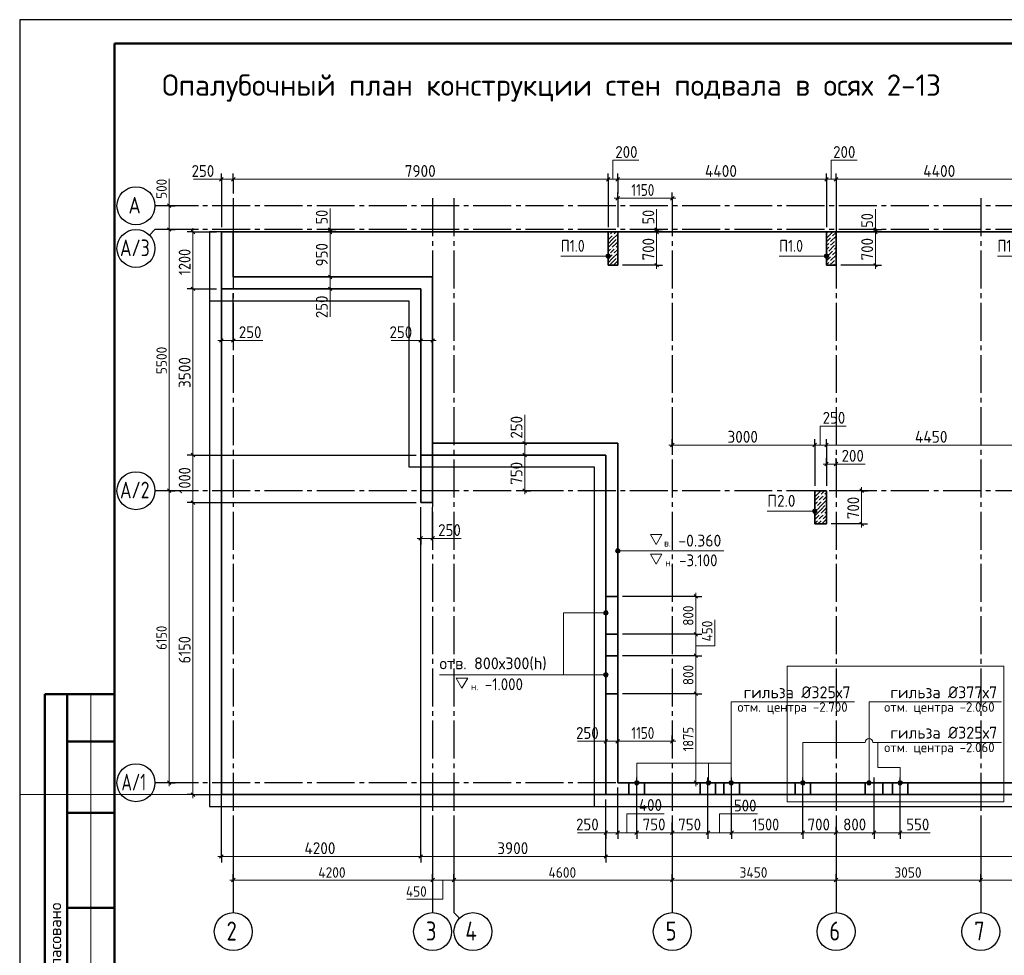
# Model space of a CAD drawing. Header units: millimetres. Extents: x 0 to 42000, y 0 to 29700.
# Tile 2 of 6: x 0 to 20745, y 9998 to 29700. Entities that reach past the tile are written whole.
import ezdxf

# ---------------------------------------------------------------- set-up
doc = ezdxf.new("R2010")
doc.units = ezdxf.units.MM
doc.linetypes.add('______2', pattern=[270, 200, -70])
doc.linetypes.add('______5', pattern=[1100, 800, -100, 100, -100])
for name, color, linetype, lineweight in [('Standard', 7, 'Continuous', 25), ('ЖБ Пилон', 7, 'Continuous', 35), ('ЖБ Плита Фундамента верхний уровень', 7, 'Continuous', 35), ('ЖБ Стена верхний уровень', 7, 'Continuous', 35), ('Общий01', 7, 'Continuous', 13), ('Позиционная метка линия выноска', 7, 'Continuous', 13), ('Позиционная метка номер позиции', 7, 'Continuous', 13), ('Примечания', 7, 'Continuous', 13), ('Размерная линия_ общее', 7, 'Continuous', 13), ('Текст_ общее', 7, 'Continuous', 25)]:
    doc.layers.add(name, color=color, linetype=linetype, lineweight=lineweight)
doc.layers.add('Оси', color=7, linetype='______5')
doc.layers.add('Размерная выноска', color=7, linetype='Continuous')
doc.styles.add('ISOCPEUR', font='txt')

msp = doc.modelspace()

# ---------------------------------------------------------------- hatches: boundary and pattern name
at = {"layer": 'Standard', "linetype": 'Continuous', "lineweight": 13, "transparency": 33554687}
for points in [[(12561, 18491), (12561, 18536), (12555, 18513)], [(12577, 18475), (12577, 18552), (12561, 18536)], [(12577, 18475), (12561, 18536), (12561, 18491)], [(12600, 18468), (12600, 18558), (12577, 18552)], [(12600, 18468), (12577, 18552), (12577, 18475)], [(12622, 18475), (12622, 18552), (12600, 18558)], [(12622, 18475), (12600, 18558), (12600, 18468)], [(12639, 18491), (12639, 18536), (12622, 18552)], [(12639, 18491), (12622, 18552), (12622, 18475)], [(12639, 18536), (12639, 18491), (12645, 18513)], [(12311, 17184), (12311, 17229), (12305, 17207)], [(12311, 17229), (12327, 17168), (12327, 17245)], [(12311, 17229), (12311, 17184), (12327, 17168)], [(12327, 17245), (12350, 17162), (12350, 17252)], [(12327, 17245), (12327, 17168), (12350, 17162)], [(12350, 17252), (12350, 17162), (12372, 17168)], [(12350, 17252), (12372, 17168), (12372, 17245)], [(12372, 17245), (12372, 17168), (12389, 17184)], [(12372, 17245), (12389, 17184), (12389, 17229)], [(12389, 17229), (12389, 17184), (12395, 17207)], [(12311, 15882), (12311, 15927), (12305, 15905)], [(12311, 15927), (12327, 15866), (12327, 15944)], [(12311, 15927), (12311, 15882), (12327, 15866)], [(12327, 15944), (12350, 15860), (12350, 15950)], [(12327, 15944), (12327, 15866), (12350, 15860)], [(12350, 15950), (12350, 15860), (12372, 15866)], [(12350, 15950), (12372, 15866), (12372, 15944)], [(12372, 15944), (12372, 15866), (12389, 15882)], [(12372, 15944), (12389, 15882), (12389, 15927)], [(12389, 15927), (12389, 15882), (12395, 15905)], [(13039, 13654), (12961, 13654), (12955, 13632)], [(13039, 13654), (12955, 13632), (13045, 13632)], [(13045, 13632), (12955, 13632), (12961, 13609)], [(13022, 13670), (12977, 13670), (12961, 13654)], [(13022, 13670), (12961, 13654), (13039, 13654)], [(13045, 13632), (12961, 13609), (13039, 13609)], [(13039, 13609), (12961, 13609), (12977, 13593)], [(12977, 13670), (13022, 13670), (13000, 13677)], [(13039, 13609), (12977, 13593), (13022, 13593)], [(13022, 13593), (12977, 13593), (13000, 13587)], [(14549, 13654), (14471, 13654), (14465, 13632)], [(14549, 13654), (14465, 13632), (14555, 13632)], [(14555, 13632), (14465, 13632), (14471, 13609)], [(14532, 13670), (14487, 13670), (14471, 13654)], [(14532, 13670), (14471, 13654), (14549, 13654)], [(14555, 13632), (14471, 13609), (14549, 13609)], [(14549, 13609), (14471, 13609), (14487, 13593)], [(14487, 13670), (14532, 13670), (14510, 13677)], [(14549, 13609), (14487, 13593), (14532, 13593)], [(14532, 13593), (14487, 13593), (14510, 13587)], [(15029, 13654), (14951, 13654), (14945, 13632)], [(15029, 13654), (14945, 13632), (15035, 13632)], [(15035, 13632), (14945, 13632), (14951, 13609)], [(15012, 13670), (14967, 13670), (14951, 13654)], [(15012, 13670), (14951, 13654), (15029, 13654)], [(15035, 13632), (14951, 13609), (15029, 13609)], [(15029, 13609), (14951, 13609), (14967, 13593)], [(14967, 13670), (15012, 13670), (14990, 13677)], [(15029, 13609), (14967, 13593), (15012, 13593)], [(15012, 13593), (14967, 13593), (14990, 13587)], [(16539, 13654), (16461, 13654), (16455, 13632)], [(16539, 13654), (16455, 13632), (16545, 13632)], [(16545, 13632), (16455, 13632), (16461, 13609)], [(16522, 13670), (16477, 13670), (16461, 13654)], [(16522, 13670), (16461, 13654), (16539, 13654)], [(16545, 13632), (16461, 13609), (16539, 13609)], [(16539, 13609), (16461, 13609), (16477, 13593)], [(16477, 13670), (16522, 13670), (16500, 13677)], [(16539, 13609), (16477, 13593), (16522, 13593)], [(16522, 13593), (16477, 13593), (16500, 13587)], [(17933, 13654), (17855, 13654), (17849, 13632)], [(17933, 13654), (17849, 13632), (17939, 13632)], [(17939, 13632), (17849, 13632), (17855, 13609)], [(17916, 13670), (17871, 13670), (17855, 13654)], [(17916, 13670), (17855, 13654), (17933, 13654)], [(17939, 13632), (17855, 13609), (17933, 13609)], [(17933, 13609), (17855, 13609), (17871, 13593)], [(17871, 13670), (17916, 13670), (17894, 13677)], [(17933, 13609), (17871, 13593), (17916, 13593)], [(17916, 13593), (17871, 13593), (17894, 13587)], [(18589, 13654), (18511, 13654), (18505, 13632)], [(18589, 13654), (18505, 13632), (18595, 13632)], [(18595, 13632), (18505, 13632), (18511, 13609)], [(18572, 13670), (18527, 13670), (18511, 13654)], [(18572, 13670), (18511, 13654), (18589, 13654)], [(18595, 13632), (18511, 13609), (18589, 13609)], [(18589, 13609), (18511, 13609), (18527, 13593)], [(18527, 13670), (18572, 13670), (18550, 13677)], [(18589, 13609), (18527, 13593), (18572, 13593)], [(18572, 13593), (18527, 13593), (18550, 13587)]]:
    msp.add_hatch(color=7, dxfattribs=at).paths.add_polyline_path(points)
at = {"layer": 'ЖБ Пилон', "linetype": 'Continuous', "lineweight": 18, "transparency": 33554687}
for points in [[(12421, 25169), (12426, 25174), (12431, 25169), (12426, 25164)], [(12501, 25169), (12506, 25174), (12511, 25169), (12506, 25164)], [(17021, 25209), (17026, 25214), (17031, 25209), (17026, 25204)], [(17101, 25129), (17106, 25134), (17111, 25129), (17106, 25124)], [(12581, 25089), (12586, 25094), (12591, 25089), (12586, 25084)], [(17061, 25009), (17066, 25014), (17071, 25009), (17066, 25004)], [(17061, 24929), (17066, 24934), (17071, 24929), (17066, 24924)], [(17181, 25049), (17186, 25054), (17191, 25049), (17186, 25044)], [(17181, 24969), (17186, 24974), (17191, 24969), (17186, 24964)], [(12421, 24769), (12426, 24774), (12431, 24769), (12426, 24764)], [(12461, 24889), (12466, 24894), (12471, 24889), (12466, 24884)], [(12501, 24769), (12506, 24774), (12511, 24769), (12506, 24764)], [(12541, 24889), (12546, 24894), (12551, 24889), (12546, 24884)], [(12581, 24689), (12586, 24694), (12591, 24689), (12586, 24684)], [(17021, 24809), (17026, 24814), (17031, 24809), (17026, 24804)], [(17101, 24729), (17106, 24734), (17111, 24729), (17106, 24724)], [(17141, 24849), (17146, 24854), (17151, 24849), (17146, 24844)], [(17061, 24609), (17066, 24614), (17071, 24609), (17066, 24604)], [(17064, 24532), (17066, 24534), (17068, 24532)], [(17181, 24649), (17186, 24654), (17191, 24649), (17186, 24644)], [(17181, 24569), (17186, 24574), (17191, 24569), (17186, 24564)], [(16781, 19769), (16786, 19774), (16791, 19769), (16786, 19764)], [(16750, 19650), (16751, 19649), (16750, 19647)], [(16821, 19569), (16826, 19574), (16831, 19569), (16826, 19564)], [(16861, 19689), (16866, 19694), (16871, 19689), (16866, 19684)], [(16901, 19569), (16906, 19574), (16911, 19569), (16906, 19564)], [(16941, 19689), (16946, 19694), (16951, 19689), (16946, 19684)], [(16781, 19449), (16786, 19454), (16791, 19449), (16786, 19444)], [(16781, 19369), (16786, 19374), (16791, 19369), (16786, 19364)], [(16861, 19289), (16866, 19294), (16871, 19289), (16866, 19284)], [(16941, 19289), (16946, 19294), (16951, 19289), (16946, 19284)], [(16981, 19489), (16986, 19494), (16991, 19489), (16986, 19484)], [(16750, 19250), (16751, 19249), (16750, 19247)], [(16821, 19169), (16826, 19174), (16831, 19169), (16826, 19164)], [(16901, 19169), (16906, 19174), (16911, 19169), (16906, 19164)], [(16981, 19089), (16986, 19094), (16991, 19089), (16986, 19084)]]:
    msp.add_hatch(color=7, dxfattribs=at).paths.add_polyline_path(points, flags=16)
at = {"layer": 'Общий01', "linetype": 'Continuous', "lineweight": 13, "transparency": 33554687}
for points in [[(12361, 24699), (12361, 24744), (12355, 24722)], [(12361, 24744), (12377, 24683), (12377, 24760)], [(12361, 24744), (12361, 24699), (12377, 24683)], [(12377, 24760), (12400, 24677), (12400, 24767)], [(12377, 24760), (12377, 24683), (12400, 24677)], [(12400, 24767), (12400, 24677), (12422, 24683)], [(12400, 24767), (12422, 24683), (12422, 24760)], [(12422, 24760), (12422, 24683), (12439, 24699)], [(12422, 24760), (12439, 24699), (12439, 24744)], [(12439, 24744), (12439, 24699), (12445, 24722)], [(16961, 24699), (16961, 24744), (16955, 24722)], [(16961, 24744), (16977, 24683), (16977, 24760)], [(16961, 24744), (16961, 24699), (16977, 24683)], [(16977, 24760), (17000, 24677), (17000, 24767)], [(16977, 24760), (16977, 24683), (17000, 24677)], [(17000, 24767), (17000, 24677), (17022, 24683)], [(17000, 24767), (17022, 24683), (17022, 24760)], [(17022, 24760), (17022, 24683), (17039, 24699)], [(17022, 24760), (17039, 24699), (17039, 24744)], [(17039, 24744), (17039, 24699), (17045, 24722)], [(16711, 19329), (16711, 19374), (16705, 19352)], [(16711, 19374), (16727, 19313), (16727, 19390)], [(16711, 19374), (16711, 19329), (16727, 19313)], [(16727, 19390), (16750, 19307), (16750, 19397)], [(16727, 19390), (16727, 19313), (16750, 19307)], [(16750, 19397), (16750, 19307), (16772, 19313)], [(16750, 19397), (16772, 19313), (16772, 19390)], [(16772, 19390), (16772, 19313), (16789, 19329)], [(16772, 19390), (16789, 19329), (16789, 19374)], [(16789, 19374), (16789, 19329), (16795, 19352)]]:
    msp.add_hatch(color=7, dxfattribs=at).paths.add_polyline_path(points)

# ---------------------------------------------------------------- linework, layer by layer
at = {"layer": 'Standard', "color": 7, "linetype": 'Continuous', "lineweight": 25, "transparency": 33554687}
msp.add_line((2000, 29200), (2000, 1058), dxfattribs=at)
at = {"layer": 'Standard', "color": 7, "linetype": 'Continuous', "lineweight": 13, "transparency": 33554687}
for p, q in [((12555, 18513), (12555, 18513)), ((12600, 18558), (12600, 18558)), ((12600, 18468), (12600, 18468)), ((12645, 18513), (12645, 18513)), ((12350, 17252), (12350, 17252)), ((12305, 17207), (12305, 17207)), ((12350, 17162), (12350, 17162)), ((12395, 17207), (12395, 17207)), ((12305, 15905), (12305, 15905)), ((12350, 15950), (12350, 15950)), ((12350, 15860), (12350, 15860)), ((12395, 15905), (12395, 15905)), ((1500, 15500), (1500, 9000)), ((18082, 14482), (17974, 14482)), ((12955, 13632), (12955, 13632)), ((13000, 13677), (13000, 13677)), ((13000, 13587), (13000, 13587)), ((13045, 13632), (13045, 13632)), ((14465, 13632), (14465, 13632)), ((14510, 13677), (14510, 13677)), ((14510, 13587), (14510, 13587)), ((14555, 13632), (14555, 13632)), ((14945, 13632), (14945, 13632)), ((14990, 13677), (14990, 13677)), ((14990, 13587), (14990, 13587)), ((15035, 13632), (15035, 13632)), ((16455, 13632), (16455, 13632)), ((16500, 13677), (16500, 13677)), ((16500, 13587), (16500, 13587)), ((16545, 13632), (16545, 13632)), ((17849, 13632), (17849, 13632)), ((17894, 13677), (17894, 13677)), ((17894, 13587), (17894, 13587)), ((17939, 13632), (17939, 13632)), ((18505, 13632), (18505, 13632)), ((18550, 13677), (18550, 13677)), ((18550, 13587), (18550, 13587)), ((18595, 13632), (18595, 13632))]:
    msp.add_line(p, q, dxfattribs=at)
at = {"layer": 'Standard', "color": 7, "linetype": 'Continuous', "lineweight": 50, "transparency": 33554687}
for p, q in [((6, 15500), (0, 15500)), ((2000, 15500), (527, 15500)), ((527, 15500), (527, 9000)), ((527, 15500), (527, 9000)), ((1000, 15500), (1000, 9000)), ((2000, 14500), (1000, 14500)), ((2000, 13000), (1000, 13000)), ((2000, 11000), (1000, 11000))]:
    msp.add_line(p, q, dxfattribs=at)
at = {"layer": 'Standard', "color": 7, "linetype": 'Continuous', "lineweight": 25, "transparency": 33554687}
msp.add_lwpolyline([(0, 0), (42000, 0), (42000, 29700), (0, 29700), (0, 0)], close=True, dxfattribs=at)
at = {"layer": 'Standard', "color": 7, "linetype": 'Continuous', "lineweight": 13, "transparency": 33554687}
for points in [[(42000, 29700), (0, 29700), (0, 13382), (42000, 13382), (42000, 29700)], [(2000, 29200), (2000, 500), (41500, 500), (41500, 29200), (2000, 29200)], [(13287, 18861), (13532, 18861), (13409, 18647), (13287, 18861)], [(14836, 18513), (13280, 18513), (12600, 18513)], [(13287, 18446), (13532, 18446), (13409, 18232), (13287, 18446)], [(11460, 15905), (11460, 17207), (12350, 17207)], [(8844, 15905), (11460, 15905), (12350, 15905)], [(9194, 15837), (9439, 15837), (9316, 15623), (9194, 15837)], [(17590, 15332), (14990, 15332), (14990, 13632)], [(20682, 15332), (17894, 15332), (17894, 13632)], [(17814, 14482), (16500, 14482), (16500, 13632)], [(20682, 14482), (18082, 14482), (18082, 13952), (18550, 13952), (18550, 13632)], [(14510, 14042), (13000, 14042), (13000, 13632)], [(14990, 14042), (14510, 14042), (14510, 13632)]]:
    msp.add_lwpolyline(points, dxfattribs=at)
at = {"layer": 'Standard', "color": 7, "linetype": 'Continuous', "lineweight": 50, "transparency": 33554687}
msp.add_lwpolyline([(2000, 29200), (41500, 29200), (41500, 500), (2000, 500), (2000, 29200)], close=True, dxfattribs=at)
at = {"layer": 'Standard', "color": 7, "linetype": 'Continuous', "lineweight": -3, "transparency": 33554687}
msp.add_lwpolyline([(4000, 13132), (41300, 13132), (41300, 25232), (4000, 25232), (4000, 13132)], dxfattribs=at)
at = {"layer": 'Standard', "color": 7, "linetype": 'Continuous', "lineweight": 35, "transparency": 33554687}
msp.add_lwpolyline([(4250, 13382), (41050, 13382), (41050, 25232), (4250, 25232), (4250, 13382)], dxfattribs=at)
at = {"layer": 'Standard', "color": 7, "linetype": 'Continuous', "lineweight": 13, "transparency": 33554687}
for centre in [(12600, 18513), (12350, 17207), (12350, 15905), (13000, 13632), (14510, 13632), (14990, 13632), (16500, 13632), (17894, 13632), (18550, 13632)]:
    msp.add_circle(centre, 45, dxfattribs=at)
at = {"layer": 'ЖБ Пилон', "color": 7, "linetype": 'Continuous', "lineweight": 35, "transparency": 33554687}
for p, q in [((12600, 25232), (12400, 25232)), ((12400, 25232), (12400, 24532)), ((12600, 24532), (12600, 25232)), ((17200, 25232), (17000, 25232)), ((17000, 25232), (17000, 24532)), ((17200, 24532), (17200, 25232)), ((12400, 24532), (12600, 24532)), ((17000, 24532), (17200, 24532)), ((17000, 19782), (16750, 19782)), ((16750, 19782), (16750, 19082)), ((17000, 19082), (17000, 19782)), ((16750, 19082), (17000, 19082))]:
    msp.add_line(p, q, dxfattribs=at)
at = {"layer": 'ЖБ Пилон', "color": 251, "linetype": 'Continuous', "lineweight": 18, "true_color": 0x494949, "transparency": 33554687}
for p, q in [((12409, 25232), (12400, 25222)), ((12406, 25149), (12400, 25142)), ((12486, 25149), (12406, 25069)), ((12446, 25189), (12486, 25229)), ((12486, 25229), (12489, 25232)), ((12486, 25069), (12600, 25182)), ((12569, 25232), (12526, 25189)), ((17000, 25182), (17006, 25189)), ((17000, 25022), (17086, 25109)), ((17126, 25229), (17006, 25109)), ((17049, 25232), (17046, 25229)), ((17200, 25142), (17086, 25029)), ((17200, 25222), (17126, 25149)), ((12486, 24989), (12400, 24902)), ((12486, 25069), (12406, 24989)), ((12566, 25069), (12486, 24989)), ((12566, 24989), (12486, 24909)), ((12566, 24989), (12600, 25022)), ((12600, 24942), (12566, 24909)), ((17046, 24989), (17000, 24942)), ((17046, 24909), (17000, 24862)), ((17166, 24949), (17046, 24829)), ((17086, 24949), (17126, 24989)), ((17126, 24989), (17166, 25029)), ((17200, 24902), (17166, 24869)), ((12446, 24869), (12400, 24822)), ((12406, 24749), (12400, 24742)), ((12486, 24749), (12406, 24669)), ((12446, 24789), (12486, 24829)), ((12486, 24829), (12526, 24869)), ((12486, 24669), (12600, 24782)), ((12600, 24862), (12526, 24789)), ((17000, 24782), (17006, 24789)), ((17000, 24622), (17086, 24709)), ((17126, 24829), (17006, 24709)), ((17200, 24742), (17086, 24629)), ((17200, 24822), (17126, 24749)), ((12486, 24669), (12406, 24589)), ((12486, 24589), (12429, 24532)), ((12566, 24669), (12486, 24589)), ((12566, 24589), (12509, 24532)), ((12566, 24589), (12600, 24622)), ((12600, 24542), (12589, 24532)), ((17046, 24589), (17000, 24542)), ((17086, 24549), (17126, 24589)), ((17126, 24589), (17166, 24629)), ((17166, 24549), (17149, 24532)), ((16766, 19749), (16750, 19732)), ((16879, 19782), (16766, 19669)), ((16959, 19782), (16886, 19709)), ((17000, 19742), (16966, 19709)), ((16846, 19669), (16750, 19572)), ((16806, 19549), (16750, 19492)), ((16886, 19549), (16806, 19469)), ((16846, 19589), (16886, 19629)), ((16886, 19629), (16926, 19669)), ((16886, 19469), (17000, 19582)), ((17000, 19662), (16926, 19589)), ((16750, 19412), (16766, 19429)), ((16766, 19349), (16750, 19332)), ((16886, 19389), (16766, 19269)), ((16886, 19469), (16806, 19389)), ((16966, 19469), (16886, 19389)), ((16966, 19389), (16886, 19309)), ((16966, 19389), (17000, 19422)), ((17000, 19342), (16966, 19309)), ((16846, 19269), (16750, 19172)), ((16806, 19149), (16750, 19092)), ((16886, 19149), (16819, 19082)), ((16846, 19189), (16886, 19229)), ((16886, 19229), (16926, 19269)), ((16899, 19082), (17000, 19182)), ((17000, 19262), (16926, 19189))]:
    msp.add_line(p, q, dxfattribs=at)
at = {"layer": 'ЖБ Плита Фундамента верхний уровень', "color": 253, "linetype": 'Continuous', "lineweight": -3, "true_color": 0xa0a0a0, "transparency": 33554687}
for p, q in [((4000, 25232), (4000, 23782)), ((41300, 25232), (4000, 25232)), ((4000, 23782), (8200, 23782)), ((8200, 23782), (8200, 20282)), ((8200, 20282), (12100, 20282)), ((12100, 20282), (12100, 13132)), ((12100, 13132), (37700, 13132))]:
    msp.add_line(p, q, dxfattribs=at)
at = {"layer": 'ЖБ Стена верхний уровень', "color": 7, "linetype": 'Continuous', "lineweight": 35, "transparency": 33554687}
for p, q in [((4250, 25232), (4250, 24282)), ((4500, 25232), (4250, 25232)), ((4500, 24282), (4500, 25232)), ((4250, 24282), (4250, 24032)), ((8700, 24282), (4500, 24282)), ((8700, 24032), (8700, 24282)), ((4250, 24032), (8450, 24032)), ((8450, 24032), (8450, 20532)), ((8700, 20532), (8700, 24032)), ((12350, 20782), (8700, 20782)), ((8700, 20782), (8700, 20532)), ((12600, 20782), (12350, 20782)), ((12600, 17557), (12600, 20782)), ((8450, 20532), (8700, 20532)), ((8450, 20532), (8450, 19532)), ((8700, 20532), (8450, 20532)), ((8700, 19532), (8700, 20532)), ((8700, 20532), (12350, 20532)), ((12350, 20532), (12350, 17557)), ((8450, 19532), (8700, 19532)), ((12600, 17557), (12350, 17557)), ((12350, 17557), (12350, 16757)), ((12600, 16757), (12600, 17557)), ((12350, 16757), (12600, 16757)), ((12350, 16757), (12350, 16307)), ((12600, 16307), (12600, 16757)), ((12600, 16307), (12350, 16307)), ((12350, 16307), (12350, 15507)), ((12600, 15507), (12600, 16307)), ((12350, 15507), (12600, 15507)), ((12350, 15507), (12350, 13632)), ((12600, 13632), (12600, 15507)), ((12350, 13632), (12350, 13382)), ((12837, 13632), (12600, 13632)), ((12837, 13632), (12837, 13382)), ((13162, 13632), (12837, 13632)), ((13162, 13382), (13162, 13632)), ((14337, 13632), (13162, 13632)), ((14337, 13632), (14337, 13382)), ((14662, 13632), (14337, 13632)), ((14662, 13382), (14662, 13632)), ((14837, 13632), (14662, 13632)), ((14837, 13632), (14837, 13382)), ((15162, 13632), (14837, 13632)), ((15162, 13382), (15162, 13632)), ((16337, 13632), (15162, 13632)), ((16337, 13632), (16337, 13382)), ((16662, 13632), (16337, 13632)), ((16662, 13382), (16662, 13632)), ((17811, 13632), (16662, 13632)), ((17811, 13632), (17811, 13382)), ((18188, 13632), (17811, 13632)), ((18188, 13382), (18188, 13632)), ((18387, 13632), (18188, 13632)), ((18387, 13632), (18387, 13382)), ((18712, 13632), (18387, 13632)), ((18712, 13382), (18712, 13632)), ((21820, 13632), (18712, 13632)), ((12350, 13382), (12837, 13382)), ((12837, 13382), (13162, 13382)), ((13162, 13382), (14337, 13382)), ((14337, 13382), (14662, 13382)), ((14662, 13382), (14837, 13382)), ((14837, 13382), (15162, 13382)), ((15162, 13382), (16337, 13382)), ((16337, 13382), (16662, 13382)), ((16662, 13382), (17811, 13382)), ((17811, 13382), (18188, 13382)), ((18188, 13382), (18387, 13382)), ((18387, 13382), (18712, 13382)), ((18712, 13382), (21820, 13382))]:
    msp.add_line(p, q, dxfattribs=at)
at = {"layer": 'Общий01', "color": 7, "linetype": 'Continuous', "lineweight": 13, "transparency": 33554687}
for p, q in [((12355, 24722), (12355, 24722)), ((12400, 24767), (12400, 24767)), ((12445, 24722), (12445, 24722)), ((16955, 24722), (16955, 24722)), ((17000, 24767), (17000, 24767)), ((17045, 24722), (17045, 24722)), ((12400, 24677), (12400, 24677)), ((17000, 24677), (17000, 24677)), ((16705, 19352), (16705, 19352)), ((16750, 19397), (16750, 19397)), ((16750, 19307), (16750, 19307)), ((16795, 19352), (16795, 19352))]:
    msp.add_line(p, q, dxfattribs=at)
for points in [[(11401, 24722), (11920, 24722), (12400, 24722)], [(16001, 24722), (16520, 24722), (17000, 24722)], [(20601, 24722), (21120, 24722), (21600, 24722)], [(15751, 19352), (16270, 19352), (16750, 19352)]]:
    msp.add_lwpolyline(points, dxfattribs=at)
for centre in [(12400, 24722), (17000, 24722), (16750, 19352)]:
    msp.add_circle(centre, 45, dxfattribs=at)
at = {"layer": 'Оси', "color": 7, "linetype": 'Continuous', "lineweight": 13, "transparency": 33554687}
msp.add_line((3150, 25782), (3150, 26352), dxfattribs=at)
at = {"layer": 'Оси', "color": 8, "linetype": '______5', "lineweight": -3, "transparency": 33554687}
for p, q in [((4500, 25939), (4500, 12896)), ((8700, 25939), (8700, 12896)), ((9150, 25939), (9150, 12896)), ((13750, 25939), (13750, 12896)), ((17200, 25939), (17200, 12896)), ((20250, 25939), (20250, 12896)), ((41157, 25782), (3764, 25782)), ((41157, 25282), (3764, 25282)), ((41157, 19782), (3764, 19782)), ((13000, 13282), (13000, 13742)), ((14500, 13282), (14500, 13742)), ((15000, 13282), (15000, 13742)), ((16500, 13282), (16500, 13742)), ((18000, 13282), (18000, 13742)), ((18550, 13282), (18550, 13742)), ((41157, 13632), (3764, 13632))]:
    msp.add_line(p, q, dxfattribs=at)
at = {"layer": 'Оси', "color": 7, "linetype": 'Continuous', "lineweight": 25, "transparency": 33554687}
for p, q in [((3764, 25782), (2850, 25782)), ((2733, 25164), (2850, 25282)), ((3764, 25282), (2850, 25282)), ((3764, 19782), (2850, 19782)), ((3764, 13632), (2850, 13632)), ((4500, 12896), (4500, 10896)), ((8700, 12896), (8700, 10896)), ((13750, 12896), (13750, 10896)), ((17200, 12896), (17200, 10896)), ((20250, 12896), (20250, 10896))]:
    msp.add_line(p, q, dxfattribs=at)
msp.add_lwpolyline([(9150, 12896), (9150, 10896), (9267, 10778)], dxfattribs=at)
at = {"layer": 'Оси', "color": 7, "linetype": 'Continuous', "lineweight": 13, "transparency": 33554687}
msp.add_lwpolyline([(8154, 11182), (8914, 11182), (8914, 11582)], dxfattribs=at)
at = {"layer": 'Оси', "color": 7, "linetype": 'Continuous', "lineweight": 25, "transparency": 33554687}
for centre in [(2450, 25782), (2450, 24882), (2450, 19782), (2450, 13632), (4500, 10496), (8700, 10496), (9550, 10496), (13750, 10496), (17200, 10496), (20250, 10496)]:
    msp.add_circle(centre, 400, dxfattribs=at)
at = {"layer": 'Позиционная метка линия выноска', "color": 240, "linetype": 'Continuous', "lineweight": 13, "transparency": 33554687}
msp.add_lwpolyline([(16167, 16084), (20737, 16084), (20737, 13233), (16167, 13233), (16167, 16084)], dxfattribs=at)
at = {"layer": 'Примечания', "color": 7, "linetype": 'Continuous', "lineweight": 13, "transparency": 33554687}
for p, q in [((4250, 26339), (3660, 26339)), ((6540, 25282), (6540, 25722)), ((13420, 25282), (13420, 25712)), ((18030, 25282), (18030, 25712)), ((6540, 24032), (6540, 23442)), ((4500, 22944), (5120, 22944)), ((8450, 22944), (7830, 22944)), ((10641, 20782), (10641, 21382)), ((17200, 20342), (17810, 20342)), ((8700, 18777), (9300, 18777)), ((11750, 14504), (12350, 14504)), ((11750, 12578), (12350, 12578)), ((18550, 12578), (19180, 12578))]:
    msp.add_line(p, q, dxfattribs=at)
for points in [[(12497, 26339), (12497, 26739), (13047, 26739)], [(17097, 26339), (17097, 26739), (17647, 26739)], [(16865, 20742), (16865, 21142), (17415, 21142)], [(14246, 16514), (14646, 16514), (14646, 17064)], [(12795, 12578), (12795, 12978), (13575, 12978)], [(14745, 12578), (14745, 12978), (15545, 12978)]]:
    msp.add_lwpolyline(points, dxfattribs=at)
at = {"layer": 'Размерная выноска', "color": 7, "linetype": '______2', "lineweight": 13, "transparency": 33554687}
for p, q in [((12350, 17557), (12600, 17557)), ((12350, 16757), (12600, 16757)), ((12350, 16307), (12600, 16307)), ((12350, 15507), (12600, 15507)), ((12837, 13632), (12837, 13382)), ((13162, 13632), (13162, 13382)), ((14337, 13632), (14337, 13382)), ((14662, 13632), (14662, 13382)), ((14837, 13632), (14837, 13382)), ((15162, 13632), (15162, 13382)), ((16337, 13632), (16337, 13382)), ((16662, 13632), (16662, 13382)), ((17811, 13632), (17811, 13382)), ((18188, 13632), (18188, 13382)), ((18387, 13632), (18387, 13382)), ((18712, 13632), (18712, 13382))]:
    msp.add_line(p, q, dxfattribs=at)
at = {"layer": 'Размерная выноска', "color": 7, "linetype": 'Continuous', "lineweight": 13, "transparency": 33554687}
msp.add_arc((17894, 14482), 80, 0, 180, dxfattribs=at)
at = {"layer": 'Размерная линия_ общее', "color": 7, "linetype": 'Continuous', "lineweight": 25, "transparency": 33554687}
for p, q in [((4212, 26301), (4287, 26376)), ((4462, 26301), (4537, 26376)), ((12362, 26301), (12437, 26376)), ((12562, 26301), (12637, 26376)), ((16962, 26301), (17037, 26376)), ((17162, 26301), (17237, 26376)), ((12562, 25901), (12637, 25976)), ((13712, 25901), (13787, 25976)), ((3112, 25819), (3187, 25744)), ((3112, 25319), (3187, 25244)), ((6503, 25319), (6578, 25244)), ((13383, 25319), (13458, 25244)), ((17993, 25319), (18068, 25244)), ((3612, 25269), (3687, 25194)), ((6503, 25269), (6578, 25194)), ((13383, 25269), (13458, 25194)), ((17993, 25269), (18068, 25194)), ((13383, 24569), (13458, 24494)), ((17993, 24569), (18068, 24494)), ((6503, 24319), (6578, 24244)), ((3612, 24069), (3687, 23994)), ((6503, 24069), (6578, 23994)), ((4212, 22906), (4287, 22981)), ((4462, 22906), (4537, 22981)), ((8487, 22981), (8412, 22906)), ((8737, 22981), (8662, 22906)), ((10604, 20819), (10679, 20744)), ((13712, 20704), (13787, 20779)), ((16712, 20704), (16787, 20779)), ((16962, 20704), (17037, 20779)), ((3612, 20569), (3687, 20494)), ((10604, 20569), (10679, 20494)), ((16962, 20304), (17037, 20379)), ((17162, 20304), (17237, 20379)), ((3112, 19819), (3187, 19744)), ((10604, 19819), (10679, 19744)), ((17700, 19819), (17775, 19744)), ((3612, 19569), (3687, 19494)), ((17700, 19119), (17775, 19044)), ((8412, 18739), (8487, 18814)), ((8662, 18739), (8737, 18814)), ((14208, 17594), (14283, 17519)), ((14208, 16794), (14283, 16719)), ((14208, 16344), (14283, 16269)), ((14208, 15544), (14283, 15469)), ((12387, 14542), (12312, 14467)), ((12637, 14542), (12562, 14467)), ((13787, 14542), (13712, 14467)), ((3112, 13669), (3187, 13594)), ((14208, 13669), (14283, 13594)), ((3612, 13419), (3687, 13344)), ((12387, 12616), (12312, 12541)), ((12637, 12616), (12562, 12541)), ((13037, 12616), (12962, 12541)), ((13787, 12616), (13712, 12541)), ((14537, 12616), (14462, 12541)), ((15037, 12616), (14962, 12541)), ((16537, 12616), (16462, 12541)), ((17237, 12616), (17162, 12541)), ((18037, 12616), (17962, 12541)), ((18587, 12616), (18512, 12541)), ((4212, 12041), (4287, 12116)), ((8412, 12041), (8487, 12116)), ((12312, 12041), (12387, 12116)), ((4462, 11544), (4537, 11619)), ((8662, 11544), (8737, 11619)), ((9112, 11544), (9187, 11619)), ((13712, 11544), (13787, 11619)), ((17162, 11544), (17237, 11619)), ((20212, 11544), (20287, 11619))]:
    msp.add_line(p, q, dxfattribs=at)
at = {"layer": 'Размерная линия_ общее', "color": 253, "linetype": 'Continuous', "lineweight": -3, "true_color": 0xa0a0a0, "transparency": 33554687}
for p, q in [((4250, 26339), (4250, 26464)), ((4500, 26339), (4500, 26464)), ((12400, 26339), (12400, 26464)), ((12600, 26339), (12600, 26464)), ((17000, 26339), (17000, 26464)), ((17200, 26339), (17200, 26464)), ((4250, 26339), (4250, 26214)), ((4250, 26339), (4250, 25332)), ((4500, 26339), (4500, 26214)), ((4500, 26339), (4500, 26039)), ((12400, 26339), (12400, 26214)), ((12400, 26339), (12400, 25332)), ((12600, 26339), (12600, 26214)), ((12600, 26339), (12600, 26039)), ((17000, 26339), (17000, 26214)), ((17000, 26339), (17000, 25332)), ((17200, 26339), (17200, 26214)), ((17200, 26339), (17200, 25332)), ((12600, 25939), (12600, 26064)), ((12600, 25939), (12600, 25814)), ((12600, 25939), (12600, 25332)), ((13750, 25939), (13750, 26064)), ((13750, 25939), (13750, 25814)), ((13750, 25939), (13750, 25332)), ((3150, 25782), (3025, 25782)), ((3150, 25782), (3275, 25782)), ((3150, 25282), (3025, 25282)), ((3150, 25282), (3275, 25282)), ((3650, 25232), (3525, 25232)), ((3650, 25232), (3775, 25232)), ((3650, 25232), (4150, 25232)), ((6540, 25282), (6415, 25282)), ((6540, 25232), (6415, 25232)), ((6540, 25282), (6665, 25282)), ((6540, 25282), (6540, 25282)), ((6540, 25232), (6665, 25232)), ((6540, 25232), (6540, 25232)), ((13420, 25282), (13295, 25282)), ((13420, 25232), (13295, 25232)), ((13420, 25282), (13545, 25282)), ((13420, 25282), (13476, 25282)), ((13420, 25232), (13545, 25232)), ((18030, 25282), (17905, 25282)), ((18030, 25232), (17905, 25232)), ((18030, 25282), (18155, 25282)), ((18030, 25282), (18064, 25282)), ((18030, 25232), (18155, 25232)), ((13420, 24532), (12700, 24532)), ((13420, 24532), (13295, 24532)), ((13420, 24532), (13545, 24532)), ((18030, 24532), (17300, 24532)), ((18030, 24532), (17905, 24532)), ((18030, 24532), (18155, 24532)), ((6540, 24282), (6415, 24282)), ((6540, 24282), (6665, 24282)), ((6540, 24282), (6688, 24282)), ((3650, 24032), (3525, 24032)), ((3650, 24032), (3775, 24032)), ((3650, 24032), (4150, 24032)), ((6540, 24032), (6415, 24032)), ((6540, 24032), (6665, 24032)), ((6540, 24032), (6688, 24032)), ((4250, 22944), (4250, 23069)), ((4500, 22944), (4500, 23069)), ((8450, 22944), (8450, 23069)), ((8700, 22944), (8700, 23069)), ((4250, 22944), (4250, 22819)), ((4500, 22944), (4500, 22819)), ((8450, 22944), (8450, 22819)), ((8450, 22944), (8450, 22839)), ((8700, 22944), (8700, 22819)), ((8700, 22944), (8700, 22839)), ((10641, 20782), (10516, 20782)), ((10641, 20782), (10766, 20782)), ((13750, 20742), (13750, 20867)), ((16750, 20742), (16750, 20867)), ((17000, 20742), (17000, 20867)), ((13750, 20742), (13750, 20617)), ((13750, 20742), (13750, 20742)), ((16750, 20742), (16750, 20617)), ((16750, 20742), (16750, 19882)), ((17000, 20742), (17000, 20617)), ((17000, 20742), (17000, 19882)), ((3650, 20532), (3525, 20532)), ((3650, 20532), (3775, 20532)), ((3650, 20532), (8350, 20532)), ((10641, 20532), (10516, 20532)), ((10641, 20532), (10766, 20532)), ((17000, 20342), (17000, 20467)), ((17000, 20342), (17000, 20217)), ((17000, 20342), (17000, 19882)), ((17200, 20342), (17200, 20467)), ((17200, 20342), (17200, 20217)), ((17200, 20342), (17200, 19882)), ((3150, 19782), (3025, 19782)), ((3150, 19782), (3275, 19782)), ((10641, 19782), (10516, 19782)), ((10641, 19782), (10766, 19782)), ((10641, 19782), (10641, 19782)), ((17737, 19782), (17100, 19782)), ((17737, 19782), (17612, 19782)), ((17737, 19782), (17862, 19782)), ((3650, 19532), (3525, 19532)), ((3650, 19532), (3775, 19532)), ((3650, 19532), (8350, 19532)), ((8450, 18777), (8450, 18902)), ((8700, 18777), (8700, 18902)), ((17737, 19082), (17100, 19082)), ((17737, 19082), (17612, 19082)), ((17737, 19082), (17862, 19082)), ((8450, 18777), (8450, 18652)), ((8700, 18777), (8700, 18652)), ((14246, 17557), (14121, 17557)), ((14246, 17557), (14371, 17557)), ((14246, 16757), (14121, 16757)), ((14246, 16757), (14371, 16757)), ((14246, 16307), (14121, 16307)), ((14246, 16307), (14371, 16307)), ((14246, 15507), (14121, 15507)), ((14246, 15507), (14371, 15507)), ((12350, 14504), (12350, 14629)), ((12600, 14504), (12600, 14629)), ((13750, 14504), (13750, 14629)), ((12350, 14504), (12350, 14379)), ((12350, 14504), (12350, 14504)), ((12600, 14504), (12600, 14379)), ((12600, 14504), (12600, 14504)), ((13750, 14504), (13750, 14379)), ((13750, 14504), (13750, 14504)), ((3150, 13632), (3025, 13632)), ((3150, 13632), (3050, 13632)), ((3150, 13632), (3275, 13632)), ((14246, 13632), (13850, 13632)), ((14246, 13632), (14121, 13632)), ((14246, 13632), (14371, 13632)), ((3650, 13382), (3525, 13382)), ((3650, 13382), (3775, 13382)), ((3650, 13382), (12250, 13382)), ((12350, 12578), (12350, 12703)), ((12600, 12578), (12600, 12703)), ((13000, 12578), (13000, 12703)), ((13750, 12578), (13750, 12703)), ((14500, 12578), (14500, 12703)), ((15000, 12578), (15000, 12703)), ((16500, 12578), (16500, 12703)), ((17200, 12578), (17200, 12703)), ((18000, 12578), (18000, 12703)), ((18550, 12578), (18550, 12703)), ((12350, 12578), (12350, 12453)), ((12600, 12578), (12600, 12453)), ((13000, 12578), (13000, 12453)), ((13750, 12578), (13750, 12453)), ((14500, 12578), (14500, 12453)), ((15000, 12578), (15000, 12453)), ((16500, 12578), (16500, 12453)), ((17200, 12578), (17200, 12453)), ((17200, 12578), (17200, 12578)), ((18000, 12578), (18000, 12453)), ((18550, 12578), (18550, 12453)), ((4250, 12078), (4250, 12203)), ((4250, 12078), (4250, 11953)), ((8450, 12078), (8450, 12203)), ((8450, 12078), (8450, 11953)), ((12350, 12078), (12350, 12203)), ((12350, 12078), (12350, 11953)), ((4500, 11582), (4500, 11707)), ((8700, 11582), (8700, 11707)), ((9150, 11582), (9150, 11707)), ((13750, 11582), (13750, 11707)), ((17200, 11582), (17200, 11707)), ((20250, 11582), (20250, 11707)), ((4500, 11582), (4500, 11457)), ((4500, 11582), (4500, 11096)), ((8700, 11582), (8700, 11457)), ((8700, 11582), (8700, 11096)), ((9150, 11582), (9150, 11457)), ((9150, 11582), (9150, 11096)), ((13750, 11582), (13750, 11457)), ((13750, 11582), (13750, 11096)), ((17200, 11582), (17200, 11457)), ((17200, 11582), (17200, 11096)), ((20250, 11582), (20250, 11457)), ((20250, 11582), (20250, 11096))]:
    msp.add_line(p, q, dxfattribs=at)
at = {"layer": 'Размерная линия_ общее', "color": 7, "linetype": 'Continuous', "lineweight": 13, "transparency": 33554687}
for p, q in [((4250, 26339), (4175, 26339)), ((4250, 26339), (4500, 26339)), ((4500, 26339), (12400, 26339)), ((12400, 26339), (12600, 26339)), ((12600, 26339), (17000, 26339)), ((17000, 26339), (17200, 26339)), ((17200, 26339), (21600, 26339)), ((12600, 25939), (12525, 25939)), ((12600, 25939), (13750, 25939)), ((13750, 25939), (13825, 25939)), ((3150, 25782), (3150, 25857)), ((3150, 25782), (3150, 25282)), ((6540, 25282), (6540, 25357)), ((13420, 25282), (13420, 25357)), ((18030, 25282), (18030, 25357)), ((3150, 25282), (3150, 19782)), ((3650, 25232), (3650, 25307)), ((3650, 25232), (3650, 24032)), ((6540, 25282), (6540, 25232)), ((6540, 25232), (6540, 24282)), ((13420, 25282), (13420, 25232)), ((13420, 25232), (13420, 24532)), ((18030, 25282), (18030, 25232)), ((18030, 25232), (18030, 24532)), ((13420, 24532), (13420, 24457)), ((18030, 24532), (18030, 24457)), ((6540, 24282), (6540, 24032)), ((3650, 24032), (3650, 20532)), ((6540, 24032), (6540, 23957)), ((4250, 22944), (4175, 22944)), ((4250, 22944), (4500, 22944)), ((4500, 22944), (4575, 22944)), ((8450, 22944), (8375, 22944)), ((8700, 22944), (8450, 22944)), ((8700, 22944), (8775, 22944)), ((10641, 20782), (10641, 20857)), ((10641, 20782), (10641, 20532)), ((13750, 20742), (13675, 20742)), ((13750, 20742), (16750, 20742)), ((16750, 20742), (17000, 20742)), ((17000, 20742), (21450, 20742)), ((3650, 20532), (3650, 19532)), ((10641, 20532), (10641, 19782)), ((17000, 20342), (16925, 20342)), ((17000, 20342), (17200, 20342)), ((17200, 20342), (17275, 20342)), ((3150, 19782), (3150, 13632)), ((10641, 19782), (10641, 19707)), ((17737, 19782), (17737, 19857)), ((17737, 19782), (17737, 19082)), ((3650, 19532), (3650, 13382)), ((17737, 19082), (17737, 19007)), ((8450, 18777), (8375, 18777)), ((8450, 18777), (8700, 18777)), ((8700, 18777), (8775, 18777)), ((14246, 17557), (14246, 17632)), ((14246, 16757), (14246, 16307)), ((14246, 16307), (14246, 15507)), ((14246, 15507), (14246, 13632)), ((12350, 14504), (12275, 14504)), ((12600, 14504), (12350, 14504)), ((13750, 14504), (12600, 14504)), ((13750, 14504), (13825, 14504)), ((3150, 13632), (3150, 13557)), ((14246, 13632), (14246, 13557)), ((3650, 13382), (3650, 13307)), ((12350, 12578), (12275, 12578)), ((12600, 12578), (12350, 12578)), ((13000, 12578), (12600, 12578)), ((13750, 12578), (13000, 12578)), ((14500, 12578), (13750, 12578)), ((15000, 12578), (14500, 12578)), ((16500, 12578), (15000, 12578)), ((17200, 12578), (16500, 12578)), ((18000, 12578), (17200, 12578)), ((18550, 12578), (18000, 12578)), ((18550, 12578), (18625, 12578)), ((4250, 12078), (4175, 12078)), ((4250, 12078), (8450, 12078)), ((8450, 12078), (12350, 12078)), ((12350, 12078), (37450, 12078)), ((4500, 11582), (4425, 11582)), ((8700, 11582), (9150, 11582)), ((9150, 11582), (13750, 11582)), ((13750, 11582), (17200, 11582)), ((17200, 11582), (20250, 11582)), ((20250, 11582), (21800, 11582))]:
    msp.add_line(p, q, dxfattribs=at)
at = {"layer": 'Размерная линия_ общее', "color": 253, "linetype": 'Continuous', "lineweight": -3, "true_color": 0xa0a0a0, "transparency": 33554687}
for points in [[(3150, 25782), (3133, 25782), (3133, 25782), (3133, 25782), (3133, 25782), (2948, 25782)], [(3150, 25282), (3133, 25282), (3133, 25282), (3133, 25282), (3133, 25282), (3050, 25282)], [(13420, 25232), (13408, 25232), (13408, 25232), (12700, 25232)], [(18030, 25232), (18018, 25232), (18018, 25232), (17300, 25232)], [(4250, 12078), (4250, 19485), (4250, 19485), (4250, 23932)], [(4250, 22944), (4250, 23755), (4250, 23755), (4250, 23932)], [(4500, 22944), (4500, 23150), (4500, 23150), (4500, 23932)], [(10641, 20782), (10629, 20782), (10629, 20782), (10500, 20782)], [(10641, 20532), (10629, 20532), (10629, 20532), (10500, 20532)], [(3150, 19782), (3133, 19782), (3133, 19782), (3050, 19782)], [(8450, 12078), (8450, 12091), (8450, 12091), (8450, 12091), (8450, 12091), (8450, 12091), (8450, 12091), (8450, 19432)], [(8450, 18777), (8450, 19296), (8450, 19296), (8450, 19432)], [(8700, 18777), (8700, 18912), (8700, 18912), (8700, 19432)], [(14246, 17557), (13579, 17557), (13579, 17557), (12700, 17557)], [(14246, 16757), (14229, 16757), (14229, 16757), (14229, 16757), (14229, 16757), (12700, 16757)], [(14246, 16307), (14229, 16307), (14229, 16307), (14229, 16307), (14229, 16307), (12700, 16307)], [(14246, 15507), (14229, 15507), (14229, 15507), (12700, 15507)], [(12600, 12578), (12600, 12591), (12600, 12591), (12600, 13532)], [(12350, 12078), (12350, 12091), (12350, 12091), (12350, 12091), (12350, 12091), (12350, 13282)], [(12350, 12578), (12350, 12591), (12350, 12591), (12350, 13282)], [(13000, 12578), (13000, 12591), (13000, 12591), (13000, 13282)], [(14500, 12578), (14500, 12591), (14500, 12591), (14500, 12591), (14500, 12591), (14500, 12591), (14500, 12591), (14500, 12892), (14500, 12892), (14500, 13282)], [(15000, 12578), (15000, 12591), (15000, 12591), (15000, 12591), (15000, 12591), (15000, 12591), (15000, 12591), (15000, 12856), (15000, 12856), (15000, 13282)], [(16500, 12578), (16500, 12591), (16500, 12591), (16500, 12591), (16500, 12591), (16500, 12591), (16500, 12591), (16500, 12591), (16500, 12591), (16500, 12747), (16500, 12747), (16500, 12825), (16500, 12825), (16500, 13282)], [(18000, 12578), (18000, 12591), (18000, 12591), (18000, 12591), (18000, 12591), (18000, 12591), (18000, 12591), (18000, 12591), (18000, 12591), (18000, 12591), (18000, 12591), (18000, 12591), (18000, 12591), (18000, 12637), (18000, 12637), (18000, 12661), (18000, 12661), (18000, 13230), (18000, 13230), (18000, 13282)], [(18550, 12578), (18550, 12591), (18550, 12591), (18550, 12591), (18550, 12591), (18550, 12591), (18550, 12591), (18550, 12591), (18550, 12591), (18550, 12591), (18550, 12591), (18550, 12591), (18550, 12591), (18550, 12598), (18550, 12598), (18550, 12601), (18550, 12601), (18550, 12681), (18550, 12681), (18550, 13282)], [(13750, 12578), (13750, 12591), (13750, 12591), (13750, 12591), (13750, 12591), (13750, 12796)]]:
    msp.add_lwpolyline(points, dxfattribs=at)
at = {"layer": 'Размерная линия_ общее', "color": 7, "linetype": 'Continuous', "lineweight": 13, "transparency": 33554687}
for points in [[(14246, 17557), (14246, 16794), (14246, 16794), (14246, 16757)], [(4500, 11582), (6362, 11582), (6362, 11582), (8700, 11582)]]:
    msp.add_lwpolyline(points, dxfattribs=at)

# ---------------------------------------------------------------- texts
at = {"layer": 'Standard', "color": 7, "linetype": 'Continuous', "lineweight": 13, "transparency": 33554687, "attachment_point": 7, "style": 'ISOCPEUR'}
for s, insert, char_height, width in [('\\W0.95;     в.', (13124, 18605), 150, 671.43), ('\\W0.96; -0.360', (13724, 18605), 250, 1218.73), ('\\W0.95;     н.', (13149, 18190), 150, 671.43), ('\\W0.91; -3.100', (13749, 18190), 250, 1163.45), ('\\W0.91; -1.000', (9655, 15580), 250, 1163.47), ('\\W0.95;     н.', (9055, 15580), 150, 671.43)]:
    msp.add_mtext(s, dxfattribs=dict(at, insert=insert, char_height=char_height, width=width))
at = {"layer": 'Standard', "color": 7, "linetype": 'Continuous', "lineweight": 25, "transparency": 33554687, "insert": (8846, 15996), "char_height": 250, "width": 2520.79, "attachment_point": 7, "style": 'ISOCPEUR'}
msp.add_mtext('\\W0.98;отв. 800х300(h)', dxfattribs=at)
at = {"layer": 'Standard', "color": 7, "linetype": 'Continuous', "lineweight": 50, "transparency": 33554687, "insert": (875, 9261), "char_height": 250, "width": 2071.88, "attachment_point": 7, "rotation": 90, "style": 'ISOCPEUR'}
msp.add_mtext('\\A1;{\\fISOCPEUR|i0|b0;\\H250.000000;\\W1.000000;\\C7;Согласовано}\\P', dxfattribs=at)
at = {"layer": 'Общий01', "color": 7, "linetype": 'Continuous', "lineweight": 25, "transparency": 33554687, "char_height": 250, "attachment_point": 7, "style": 'ISOCPEUR'}
for s, insert, width in [('\\W0.85;П1.0', (11401, 24813), 681.1), ('\\W0.85;П1.0', (16001, 24813), 681.1), ('\\W0.85;П1.0', (20601, 24813), 681.1), ('\\W0.93;П2.0', (15751, 19443), 740.19)]:
    msp.add_mtext(s, dxfattribs=dict(at, insert=insert, width=width))
at = {"layer": 'Оси', "color": 7, "linetype": 'Continuous', "lineweight": 35, "transparency": 33554687, "attachment_point": 7, "style": 'ISOCPEUR'}
for s, insert, char_height, width in [('\\W0.82;А', (2292, 25618), 350, 458.09), ('\\W0.77;А/3', (2114, 24720), 350, 804.54), ('\\W0.77;А/2', (2114, 19620), 350, 804.54), ('\\W0.70;А/1', (2144, 13470), 350, 734.74), ('\\W0.78;2', (4360, 10309), 400, 435.21), ('\\W0.78;3', (8560, 10309), 400, 435.21), ('\\W0.80;4', (9390, 10309), 400, 479.77), ('\\W0.78;5', (13610, 10309), 400, 435.21), ('\\W0.78;6', (17060, 10309), 400, 435.21), ('\\W0.78;7', (20110, 10309), 400, 435.2)]:
    msp.add_mtext(s, dxfattribs=dict(at, insert=insert, char_height=char_height, width=width))
at = {"layer": 'Позиционная метка номер позиции', "color": 7, "linetype": 'Continuous', "lineweight": 25, "transparency": 33554687, "attachment_point": 7, "style": 'ISOCPEUR'}
for s, insert, char_height, width in [('\\W0.98;гильза Ø325х7', (15252, 15411), 250, 2458.35), ('\\W0.98;гильза Ø377х7', (18344, 15411), 250, 2458.34), ('\\W0.98;отм. центра -2.700', (15123, 15071), 200, 2556.97), ('\\W0.98;отм. центра -2.060', (18215, 15071), 200, 2556.98), ('\\W0.98;гильза Ø325х7', (18344, 14561), 250, 2458.34), ('\\W0.98;отм. центра -2.060', (18215, 14221), 200, 2556.98)]:
    msp.add_mtext(s, dxfattribs=dict(at, insert=insert, char_height=char_height, width=width))
at = {"layer": 'Размерная линия_ общее', "color": 7, "linetype": 'Continuous', "lineweight": 25, "transparency": 33554687, "attachment_point": 7, "style": 'ISOCPEUR'}
for s, insert, char_height, width in [('\\W0.91;200', (12549, 26789), 250, 638.63), ('\\W0.91;200', (17139, 26789), 250, 638.63), ('\\W0.91;250', (3622, 26389), 250, 638.63), ('\\W0.93;7900', (8112, 26389), 250, 816.01), ('\\W0.94;4400', (14437, 26389), 250, 866.65), ('\\W0.94;4400', (19037, 26389), 250, 866.64), ('\\W0.80;1150', (12887, 25989), 250, 699.68), ('\\W0.91;250', (4617, 22994), 250, 638.63), ('\\W0.91;250', (7792, 22994), 250, 638.63), ('\\W0.91;250', (16917, 21192), 250, 638.63), ('\\W0.93;3000', (14912, 20792), 250, 816.01), ('\\W0.94;4450', (18862, 20792), 250, 866.66), ('\\W0.91;200', (17317, 20392), 250, 638.63), ('\\W0.91;250', (8817, 18827), 250, 638.63), ('\\W0.91;250', (11722, 14554), 250, 638.63), ('\\W0.80;1150', (12887, 14554), 250, 699.68), ('\\W0.92;400', (13045, 13038), 250, 664.13), ('\\W0.91;500', (15046, 13026), 250, 638.63), ('\\W0.91;250', (11722, 12628), 250, 638.63), ('\\W0.91;750', (13125, 12628), 250, 638.63), ('\\W0.91;750', (13875, 12628), 250, 638.63), ('\\W0.87;1500', (15437, 12628), 250, 757.84), ('\\W0.91;700', (16600, 12628), 250, 638.61), ('\\W0.91;800', (17350, 12628), 250, 638.63), ('\\W0.91;550', (18677, 12628), 250, 638.63), ('\\W0.93;4200', (6000, 12128), 250, 841.34), ('\\W0.93;3900', (10062, 12128), 250, 816.03), ('\\W0.93;4200', (6292, 11632), 220, 740.39), ('\\W0.93;4600', (11142, 11632), 220, 740.38), ('\\W0.93;3450', (15167, 11632), 220, 740.39), ('\\W0.93;3050', (18428, 11632), 220, 718.09), ('\\W0.92;450', (8138, 11232), 220, 584.43)]:
    msp.add_mtext(s, dxfattribs=dict(at, insert=insert, char_height=char_height, width=width))
at = {"layer": 'Размерная линия_ общее', "color": 7, "linetype": 'Continuous', "lineweight": 25, "transparency": 33554687, "attachment_point": 7, "rotation": 90, "style": 'ISOCPEUR'}
for s, insert, char_height, width in [('\\W0.91;500', (3100, 25929), 220, 561.99), ('\\W0.87;50', (6490, 25389), 250, 459.01), ('\\W0.87;50', (13370, 25389), 250, 459.01), ('\\W0.87;50', (17980, 25319), 250, 459.01), ('\\W0.91;700', (13370, 24632), 250, 638.63), ('\\W0.91;700', (17980, 24632), 250, 638.63), ('\\W0.87;1200', (3600, 24319), 250, 757.84), ('\\W0.91;950', (6490, 24507), 250, 638.63), ('\\W0.91;250', (6490, 23414), 250, 638.63), ('\\W0.93;5500', (3100, 22235), 220, 718.09), ('\\W0.93;3500', (3600, 21944), 250, 816.02), ('\\W0.91;250', (10591, 20879), 250, 638.63), ('\\W0.87;1000', (3600, 19719), 250, 757.84), ('\\W0.91;750', (10591, 19907), 250, 638.63), ('\\W0.91;700', (17687, 19182), 250, 638.62), ('\\W0.91;800', (14196, 16937), 220, 561.98), ('\\W0.92;450', (14595, 16606), 220, 584.45), ('\\W0.87;6150', (3100, 16432), 220, 666.9), ('\\W0.87;6150', (3600, 16144), 250, 757.84), ('\\W0.91;800', (14196, 15687), 220, 561.99), ('\\W0.87;1875', (14196, 14294), 220, 666.91)]:
    msp.add_mtext(s, dxfattribs=dict(at, insert=insert, char_height=char_height, width=width))
at = {"layer": 'Текст_ общее', "color": 7, "linetype": 'Continuous', "lineweight": 50, "transparency": 33554687, "insert": (3000, 27975), "char_height": 450, "width": 16863.71, "attachment_point": 7, "style": 'ISOCPEUR'}
msp.add_mtext('\\W0.99;Опалубочный план конструкции стен подвала в осях 2-13', dxfattribs=at)

doc.saveas('drawing.dxf')
